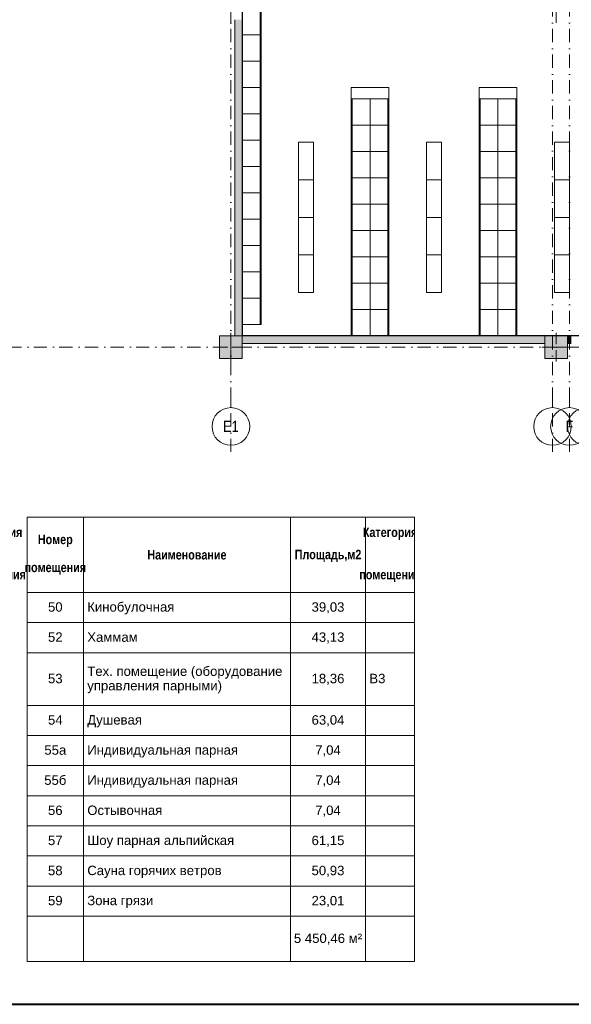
# Model space of a CAD drawing. Header units: millimetres. Extents: x 0 to 1184, y 0 to 836.
# Tile 26 of 86: x 475 to 622, y 5 to 267. Entities that reach past the tile are written whole.
import ezdxf
from ezdxf.xclip import XClip

# ---------------------------------------------------------------- set-up
doc = ezdxf.new("R2010")
doc.units = ezdxf.units.MM
doc.header["$MEASUREMENT"] = 0
doc.header["$XCLIPFRAME"] = 0
doc.linetypes.add('Штриховая', pattern=[5.644444, 2.822222, -2.822222])
doc.linetypes.add('Штрихпунктирная', pattern=[6.702778, 3.527778, -1.763889, 0, -1.411111])
for name, color, linetype in [('1._1-й этаж (9)_2_Элемент Модели - Оси', 7, 'Continuous'), ('Интерьер - Мебель', 7, 'Continuous'), ('Конструктив - ГКЛ', 7, 'Continuous'), ('Конструктив - Колонны', 7, 'Continuous'), ('Конструктив - Стены Внутр сущ.', 7, 'Continuous'), ('Элемент Модели - Зона', 7, 'Continuous'), ('Элемент Модели - Оси', 7, 'Continuous')]:
    doc.layers.add(name, color=color, linetype=linetype)
doc.styles.add('СГЕНЕРИР_СТИЛЬ_1', font='txt')
doc.styles.add('СГЕНЕРИР_СТИЛЬ_2', font='txt')
doc.styles.add('СГЕНЕРИР_СТИЛЬ_3', font='txt')

# ---------------------------------------------------------------- blocks, each defined once
blk = doc.blocks.new('Чертеж_1_2', base_point=(-278.48, 193.25))
at = {"layer": '1._1-й этаж (9)_2_Элемент Модели - Оси', "color": 7, "linetype": 'Штрихпунктирная', "lineweight": 15}
for p, q in [((531.52, 166.93), (531.52, 163.5)), ((617.02, 166.93), (617.02, 163.5)), ((621.52, 166.93), (621.52, 163.5))]:
    blk.add_line(p, q, dxfattribs=at)
at = {"layer": '1._1-й этаж (9)_2_Элемент Модели - Оси', "color": 7, "linetype": 'Continuous', "lineweight": 15}
for centre in [(531.52, 158.5), (617.02, 158.5), (621.52, 158.5), (626.02, 158.5)]:
    blk.add_circle(centre, 5, dxfattribs=at)
at = {"layer": '1._1-й этаж (9)_2_Элемент Модели - Оси', "color": 7, "linetype": 'Continuous', "lineweight": 15, "char_height": 3, "attachment_point": 4, "style": 'СГЕНЕРИР_СТИЛЬ_1'}
for s, insert in [('\\A1;{\\pql;\\pt0;\\fArial Narrow|b0|i0|c204|p34;E1}', (529.4, 158.53)), ('\\A1;{\\pql;\\pt0;\\fArial Narrow|b0|i0|c204|p34;F}', (620.46, 158.52))]:
    blk.add_mtext(s, dxfattribs=dict(at, insert=insert))
blk = doc.blocks.new('Чертеж_3_3', base_point=(318.83, 70.72))
at = {"color": 7, "linetype": 'Continuous', "lineweight": 15}
for p, q in [((477.33, 134.41), (580.33, 134.41)), ((477.33, 134.41), (477.33, 114.41)), ((492.33, 134.41), (492.33, 114.41)), ((547.33, 134.41), (547.33, 114.41)), ((567.33, 134.41), (567.33, 114.41)), ((580.33, 134.41), (580.33, 114.41)), ((477.33, 114.41), (492.33, 114.41)), ((477.33, 114.41), (492.33, 114.41)), ((477.33, 114.41), (477.33, 106.41)), ((492.33, 114.41), (492.33, 106.41)), ((492.33, 114.41), (547.33, 114.41)), ((492.33, 114.41), (547.33, 114.41)), ((492.33, 114.41), (492.33, 106.41)), ((547.33, 114.41), (547.33, 106.41)), ((547.33, 114.41), (567.33, 114.41)), ((547.33, 114.41), (567.33, 114.41)), ((547.33, 114.41), (547.33, 106.41)), ((567.33, 114.41), (567.33, 106.41)), ((567.33, 114.41), (580.33, 114.41)), ((567.33, 114.41), (580.33, 114.41)), ((567.33, 114.41), (567.33, 106.41)), ((580.33, 114.41), (580.33, 106.41)), ((477.33, 106.41), (492.33, 106.41)), ((477.33, 106.41), (492.33, 106.41)), ((477.33, 106.41), (477.33, 98.41)), ((492.33, 106.41), (492.33, 98.41)), ((492.33, 106.41), (547.33, 106.41)), ((492.33, 106.41), (547.33, 106.41)), ((492.33, 106.41), (492.33, 98.41)), ((547.33, 106.41), (547.33, 98.41)), ((547.33, 106.41), (567.33, 106.41)), ((547.33, 106.41), (567.33, 106.41)), ((547.33, 106.41), (547.33, 98.41)), ((567.33, 106.41), (567.33, 98.41)), ((567.33, 106.41), (580.33, 106.41)), ((567.33, 106.41), (580.33, 106.41)), ((567.33, 106.41), (567.33, 98.41)), ((580.33, 106.41), (580.33, 98.41)), ((477.33, 98.41), (492.33, 98.41)), ((477.33, 98.41), (492.33, 98.41)), ((477.33, 98.41), (477.33, 84.41)), ((492.33, 98.41), (492.33, 84.41)), ((492.33, 98.41), (547.33, 98.41)), ((492.33, 98.41), (547.33, 98.41)), ((492.33, 98.41), (492.33, 84.41)), ((547.33, 98.41), (547.33, 84.41)), ((547.33, 98.41), (567.33, 98.41)), ((547.33, 98.41), (567.33, 98.41)), ((547.33, 98.41), (547.33, 84.41)), ((567.33, 98.41), (567.33, 84.41)), ((567.33, 98.41), (580.33, 98.41)), ((567.33, 98.41), (580.33, 98.41)), ((567.33, 98.41), (567.33, 84.41)), ((580.33, 98.41), (580.33, 84.41)), ((477.33, 84.41), (492.33, 84.41)), ((477.33, 84.41), (492.33, 84.41)), ((477.33, 84.41), (477.33, 76.41)), ((492.33, 84.41), (492.33, 76.41)), ((492.33, 84.41), (547.33, 84.41)), ((492.33, 84.41), (547.33, 84.41)), ((492.33, 84.41), (492.33, 76.41)), ((547.33, 84.41), (547.33, 76.41)), ((547.33, 84.41), (567.33, 84.41)), ((547.33, 84.41), (567.33, 84.41)), ((547.33, 84.41), (547.33, 76.41)), ((567.33, 84.41), (567.33, 76.41)), ((567.33, 84.41), (580.33, 84.41)), ((567.33, 84.41), (580.33, 84.41)), ((567.33, 84.41), (567.33, 76.41)), ((580.33, 84.41), (580.33, 76.41)), ((477.33, 76.41), (492.33, 76.41)), ((477.33, 76.41), (492.33, 76.41)), ((477.33, 76.41), (477.33, 68.41)), ((492.33, 76.41), (492.33, 68.41)), ((492.33, 76.41), (547.33, 76.41)), ((492.33, 76.41), (547.33, 76.41)), ((492.33, 76.41), (492.33, 68.41)), ((547.33, 76.41), (547.33, 68.41)), ((547.33, 76.41), (567.33, 76.41)), ((547.33, 76.41), (567.33, 76.41)), ((547.33, 76.41), (547.33, 68.41)), ((567.33, 76.41), (567.33, 68.41)), ((567.33, 76.41), (580.33, 76.41)), ((567.33, 76.41), (580.33, 76.41)), ((567.33, 76.41), (567.33, 68.41)), ((580.33, 76.41), (580.33, 68.41)), ((477.33, 68.41), (492.33, 68.41)), ((477.33, 68.41), (492.33, 68.41)), ((477.33, 68.41), (477.33, 60.41)), ((492.33, 68.41), (492.33, 60.41)), ((492.33, 68.41), (547.33, 68.41)), ((492.33, 68.41), (547.33, 68.41)), ((492.33, 68.41), (492.33, 60.41)), ((547.33, 68.41), (547.33, 60.41)), ((547.33, 68.41), (567.33, 68.41)), ((547.33, 68.41), (567.33, 68.41)), ((547.33, 68.41), (547.33, 60.41)), ((567.33, 68.41), (567.33, 60.41)), ((567.33, 68.41), (580.33, 68.41)), ((567.33, 68.41), (580.33, 68.41)), ((567.33, 68.41), (567.33, 60.41)), ((580.33, 68.41), (580.33, 60.41)), ((477.33, 60.41), (492.33, 60.41)), ((477.33, 60.41), (492.33, 60.41)), ((477.33, 60.41), (477.33, 52.41)), ((492.33, 60.41), (492.33, 52.41)), ((492.33, 60.41), (547.33, 60.41)), ((492.33, 60.41), (547.33, 60.41)), ((492.33, 60.41), (492.33, 52.41)), ((547.33, 60.41), (547.33, 52.41)), ((547.33, 60.41), (567.33, 60.41)), ((547.33, 60.41), (567.33, 60.41)), ((547.33, 60.41), (547.33, 52.41)), ((567.33, 60.41), (567.33, 52.41)), ((567.33, 60.41), (580.33, 60.41)), ((567.33, 60.41), (580.33, 60.41)), ((567.33, 60.41), (567.33, 52.41)), ((580.33, 60.41), (580.33, 52.41)), ((477.33, 52.41), (492.33, 52.41)), ((477.33, 52.41), (492.33, 52.41)), ((477.33, 52.41), (477.33, 44.41)), ((492.33, 52.41), (492.33, 44.41)), ((492.33, 52.41), (547.33, 52.41)), ((492.33, 52.41), (547.33, 52.41)), ((492.33, 52.41), (492.33, 44.41)), ((547.33, 52.41), (547.33, 44.41)), ((547.33, 52.41), (567.33, 52.41)), ((547.33, 52.41), (567.33, 52.41)), ((547.33, 52.41), (547.33, 44.41)), ((567.33, 52.41), (567.33, 44.41)), ((567.33, 52.41), (580.33, 52.41)), ((567.33, 52.41), (580.33, 52.41)), ((567.33, 52.41), (567.33, 44.41)), ((580.33, 52.41), (580.33, 44.41)), ((477.33, 44.41), (492.33, 44.41)), ((477.33, 44.41), (492.33, 44.41)), ((477.33, 44.41), (477.33, 36.41)), ((492.33, 44.41), (492.33, 36.41)), ((492.33, 44.41), (547.33, 44.41)), ((492.33, 44.41), (547.33, 44.41)), ((492.33, 44.41), (492.33, 36.41)), ((547.33, 44.41), (547.33, 36.41)), ((547.33, 44.41), (567.33, 44.41)), ((547.33, 44.41), (567.33, 44.41)), ((547.33, 44.41), (547.33, 36.41)), ((567.33, 44.41), (567.33, 36.41)), ((567.33, 44.41), (580.33, 44.41)), ((567.33, 44.41), (580.33, 44.41)), ((567.33, 44.41), (567.33, 36.41)), ((580.33, 44.41), (580.33, 36.41)), ((477.33, 36.41), (492.33, 36.41)), ((477.33, 36.41), (492.33, 36.41)), ((477.33, 36.41), (477.33, 28.41)), ((492.33, 36.41), (492.33, 28.41)), ((492.33, 36.41), (547.33, 36.41)), ((492.33, 36.41), (547.33, 36.41)), ((492.33, 36.41), (492.33, 28.41)), ((547.33, 36.41), (547.33, 28.41)), ((547.33, 36.41), (567.33, 36.41)), ((547.33, 36.41), (567.33, 36.41)), ((547.33, 36.41), (547.33, 28.41)), ((567.33, 36.41), (567.33, 28.41)), ((567.33, 36.41), (580.33, 36.41)), ((567.33, 36.41), (580.33, 36.41)), ((567.33, 36.41), (567.33, 28.41)), ((580.33, 36.41), (580.33, 28.41)), ((477.33, 28.41), (492.33, 28.41)), ((477.33, 28.41), (477.33, 16.41)), ((492.33, 28.41), (492.33, 16.41)), ((492.33, 28.41), (547.33, 28.41)), ((492.33, 28.41), (492.33, 16.41)), ((547.33, 28.41), (547.33, 16.41)), ((547.33, 28.41), (567.33, 28.41)), ((547.33, 28.41), (547.33, 16.41)), ((567.33, 28.41), (567.33, 16.41)), ((567.33, 28.41), (580.33, 28.41)), ((567.33, 28.41), (567.33, 16.41)), ((580.33, 28.41), (580.33, 16.41)), ((477.33, 16.41), (492.33, 16.41)), ((492.33, 16.41), (547.33, 16.41)), ((547.33, 16.41), (567.33, 16.41)), ((567.33, 16.41), (580.33, 16.41))]:
    blk.add_line(p, q, dxfattribs=at)
at = {"color": 7, "linetype": 'Continuous', "lineweight": 15, "char_height": 2.5}
for s, insert, width, attachment_point, line_spacing_factor, style in [('\\A1;{\\pqc;\\fArial Narrow|b1|i0|c204|p34;Категория помещения}', (468.83, 124.41), 11, 5, 2.697085, 'СГЕНЕРИР_СТИЛЬ_2'), ('\\A1;{\\pqc;\\fArial Narrow|b1|i0|c204|p34;Категория помещения}', (573.83, 124.41), 11, 5, 2.697085, 'СГЕНЕРИР_СТИЛЬ_2'), ('\\A1;{\\pqc;\\fArial Narrow|b1|i0|c204|p34;Номер помещения}', (484.83, 124.42), 13, 5, 1.782497, 'СГЕНЕРИР_СТИЛЬ_2'), ('\\A1;{\\pql;\\fArial|b0|i0|c204|p38;Тех. помещение (оборудование управления парными)}', (493.33, 91.19), 53, 4, 0.920898, 'СГЕНЕРИР_СТИЛЬ_3')]:
    blk.add_mtext(s, dxfattribs=dict(at, insert=insert, width=width, attachment_point=attachment_point, line_spacing_factor=line_spacing_factor, style=style))
for s, insert, attachment_point, style in [('\\A1;{\\pqc;\\fArial Narrow|b1|i0|c204|p34;Наименование}', (519.83, 124.4), 5, 'СГЕНЕРИР_СТИЛЬ_2'), ('\\A1;{\\pqc;\\fArial Narrow|b1|i0|c204|p34;Площадь,м2}', (557.33, 124.14), 5, 'СГЕНЕРИР_СТИЛЬ_2'), ('\\A1;{\\pqc;\\fArial|b0|i0|c204|p38;50}', (484.83, 110.53), 5, 'СГЕНЕРИР_СТИЛЬ_3'), ('\\A1;{\\pql;\\fArial|b0|i0|c204|p38;Кинобулочная}', (493.33, 110.2), 4, 'СГЕНЕРИР_СТИЛЬ_3'), ('\\A1;{\\pqc;\\fArial|b0|i0|c204|p38;39,03}', (557.33, 110.31), 5, 'СГЕНЕРИР_СТИЛЬ_3'), ('\\A1;{\\pqc;\\fArial|b0|i0|c204|p38;52}', (484.83, 102.53), 5, 'СГЕНЕРИР_СТИЛЬ_3'), ('\\A1;{\\pql;\\fArial|b0|i0|c204|p38;Хаммам}', (493.33, 102.53), 4, 'СГЕНЕРИР_СТИЛЬ_3'), ('\\A1;{\\pqc;\\fArial|b0|i0|c204|p38;43,13}', (557.33, 102.31), 5, 'СГЕНЕРИР_СТИЛЬ_3'), ('\\A1;{\\pqc;\\fArial|b0|i0|c204|p38;53}', (484.83, 91.53), 5, 'СГЕНЕРИР_СТИЛЬ_3'), ('\\A1;{\\pqc;\\fArial|b0|i0|c204|p38;18,36}', (557.33, 91.31), 5, 'СГЕНЕРИР_СТИЛЬ_3'), ('\\A1;{\\pql;\\fArial|b0|i0|c204|p38;В3}', (568.33, 91.53), 4, 'СГЕНЕРИР_СТИЛЬ_3'), ('\\A1;{\\pqc;\\fArial|b0|i0|c204|p38;54}', (484.83, 80.53), 5, 'СГЕНЕРИР_СТИЛЬ_3'), ('\\A1;{\\pql;\\fArial|b0|i0|c204|p38;Душевая}', (493.33, 80.19), 4, 'СГЕНЕРИР_СТИЛЬ_3'), ('\\A1;{\\pqc;\\fArial|b0|i0|c204|p38;63,04}', (557.33, 80.31), 5, 'СГЕНЕРИР_СТИЛЬ_3'), ('\\A1;{\\pqc;\\fArial|b0|i0|c204|p38;55а}', (484.83, 72.53), 5, 'СГЕНЕРИР_СТИЛЬ_3'), ('\\A1;{\\pql;\\fArial|b0|i0|c204|p38;Индивидуальная парная}', (493.33, 72.19), 4, 'СГЕНЕРИР_СТИЛЬ_3'), ('\\A1;{\\pqc;\\fArial|b0|i0|c204|p38;7,04}', (557.33, 72.31), 5, 'СГЕНЕРИР_СТИЛЬ_3'), ('\\A1;{\\pqc;\\fArial|b0|i0|c204|p38;55б}', (484.83, 64.53), 5, 'СГЕНЕРИР_СТИЛЬ_3'), ('\\A1;{\\pql;\\fArial|b0|i0|c204|p38;Индивидуальная парная}', (493.33, 64.19), 4, 'СГЕНЕРИР_СТИЛЬ_3'), ('\\A1;{\\pqc;\\fArial|b0|i0|c204|p38;7,04}', (557.33, 64.31), 5, 'СГЕНЕРИР_СТИЛЬ_3'), ('\\A1;{\\pqc;\\fArial|b0|i0|c204|p38;56}', (484.83, 56.53), 5, 'СГЕНЕРИР_СТИЛЬ_3'), ('\\A1;{\\pql;\\fArial|b0|i0|c204|p38;Остывочная}', (493.33, 56.53), 4, 'СГЕНЕРИР_СТИЛЬ_3'), ('\\A1;{\\pqc;\\fArial|b0|i0|c204|p38;7,04}', (557.33, 56.31), 5, 'СГЕНЕРИР_СТИЛЬ_3'), ('\\A1;{\\pqc;\\fArial|b0|i0|c204|p38;57}', (484.83, 48.53), 5, 'СГЕНЕРИР_СТИЛЬ_3'), ('\\A1;{\\pql;\\fArial|b0|i0|c204|p38;Шоу парная альпийская}', (493.33, 48.19), 4, 'СГЕНЕРИР_СТИЛЬ_3'), ('\\A1;{\\pqc;\\fArial|b0|i0|c204|p38;61,15}', (557.33, 48.31), 5, 'СГЕНЕРИР_СТИЛЬ_3'), ('\\A1;{\\pqc;\\fArial|b0|i0|c204|p38;58}', (484.83, 40.53), 5, 'СГЕНЕРИР_СТИЛЬ_3'), ('\\A1;{\\pql;\\fArial|b0|i0|c204|p38;Сауна горячих ветров}', (493.33, 40.19), 4, 'СГЕНЕРИР_СТИЛЬ_3'), ('\\A1;{\\pqc;\\fArial|b0|i0|c204|p38;50,93}', (557.33, 40.31), 5, 'СГЕНЕРИР_СТИЛЬ_3'), ('\\A1;{\\pqc;\\fArial|b0|i0|c204|p38;59}', (484.83, 32.53), 5, 'СГЕНЕРИР_СТИЛЬ_3'), ('\\A1;{\\pql;\\fArial|b0|i0|c204|p38;Зона грязи}', (493.33, 32.21), 4, 'СГЕНЕРИР_СТИЛЬ_3'), ('\\A1;{\\pqc;\\fArial|b0|i0|c204|p38;23,01}', (557.33, 32.31), 5, 'СГЕНЕРИР_СТИЛЬ_3'), ('\\A1;{\\pqc;\\fArial|b0|i0|c204|p38;5\xa0450,46 м²}', (557.33, 22.31), 5, 'СГЕНЕРИР_СТИЛЬ_3')]:
    blk.add_mtext(s, dxfattribs=dict(at, insert=insert, attachment_point=attachment_point, style=style))
blk = doc.blocks.new('Чертеж_4_4', base_point=(-278.48, 89.56))
at = {"layer": 'Конструктив - ГКЛ', "linetype": 'Continuous', "lineweight": 0, "true_color": 0x000000}
for points in [[(534.52, 270.56), (534.52, 182.56), (534.64, 182.56), (534.64, 270.56)], [(534.57, 182.68), (534.57, 182.56), (708.52, 182.56), (714.52, 182.56), (714.52, 182.68)]]:
    blk.add_hatch(color=18, dxfattribs=at).paths.add_polyline_path(points)
at = {"layer": 'Конструктив - Колонны', "linetype": 'Continuous', "lineweight": 0, "true_color": 0x000000}
for points in [[(528.52, 176.56), (534.52, 176.56), (534.52, 182.56), (528.52, 182.56)], [(615.02, 176.56), (621.02, 176.56), (621.02, 182.56), (615.02, 182.56)]]:
    blk.add_hatch(color=18, dxfattribs=at).paths.add_polyline_path(points)
at = {"layer": 'Конструктив - Стены Внутр сущ.', "linetype": 'Continuous', "lineweight": 0, "true_color": 0x000000}
for points in [[(532.52, 182.56), (534.52, 182.56), (534.52, 266.56), (532.52, 266.56)], [(534.52, 180.56), (615.02, 180.56), (615.02, 182.56), (534.52, 182.56)], [(621.02, 182.56), (621.02, 180.56), (622.02, 180.56), (622.02, 182.56)]]:
    blk.add_hatch(color=18, dxfattribs=at).paths.add_polyline_path(points)
at = {"layer": 'Интерьер - Мебель', "color": 7, "linetype": 'Continuous', "lineweight": 15}
for p, q in [((539.27, 269.56), (539.27, 262.56)), ((539.52, 266.06), (539.27, 266.06)), ((539.27, 262.56), (539.27, 255.56)), ((539.52, 262.56), (539.27, 262.56)), ((539.52, 259.06), (539.27, 259.06)), ((539.27, 255.56), (539.27, 248.56)), ((539.52, 255.56), (539.27, 255.56)), ((539.52, 252.06), (539.27, 252.06)), ((539.27, 248.56), (539.27, 241.56)), ((539.52, 248.56), (539.27, 248.56)), ((563.52, 245.56), (563.52, 248.56)), ((563.52, 248.56), (573.52, 248.56)), ((573.52, 248.56), (573.52, 245.56)), ((597.52, 245.56), (597.52, 248.56)), ((597.52, 248.56), (607.52, 248.56)), ((607.52, 248.56), (607.52, 245.56)), ((539.52, 245.06), (539.27, 245.06)), ((563.52, 245.56), (563.77, 245.56)), ((573.52, 245.56), (563.52, 245.56)), ((563.77, 245.56), (563.77, 238.56)), ((573.27, 245.56), (573.27, 238.56)), ((573.52, 245.56), (573.27, 245.56)), ((597.52, 245.56), (597.77, 245.56)), ((607.52, 245.56), (597.52, 245.56)), ((597.77, 245.56), (597.77, 238.56)), ((607.27, 245.56), (607.27, 238.56)), ((607.52, 245.56), (607.27, 245.56)), ((539.27, 241.56), (539.27, 234.56)), ((539.52, 241.56), (539.27, 241.56)), ((563.52, 242.06), (563.77, 242.06)), ((573.52, 242.06), (573.27, 242.06)), ((597.52, 242.06), (597.77, 242.06)), ((607.52, 242.06), (607.27, 242.06)), ((539.52, 238.06), (539.27, 238.06)), ((563.52, 238.56), (563.77, 238.56)), ((563.77, 238.56), (563.77, 231.56)), ((573.27, 238.56), (573.27, 231.56)), ((573.52, 238.56), (573.27, 238.56)), ((597.52, 238.56), (597.77, 238.56)), ((597.77, 238.56), (597.77, 231.56)), ((607.27, 238.56), (607.27, 231.56)), ((607.52, 238.56), (607.27, 238.56)), ((539.27, 234.56), (539.27, 227.56)), ((539.52, 234.56), (539.27, 234.56)), ((563.52, 235.06), (563.77, 235.06)), ((573.52, 235.06), (573.27, 235.06)), ((597.52, 235.06), (597.77, 235.06)), ((607.52, 235.06), (607.27, 235.06)), ((539.52, 231.06), (539.27, 231.06)), ((563.52, 231.56), (563.77, 231.56)), ((563.77, 231.56), (563.77, 224.56)), ((573.27, 231.56), (573.27, 224.56)), ((573.52, 231.56), (573.27, 231.56)), ((597.52, 231.56), (597.77, 231.56)), ((597.77, 231.56), (597.77, 224.56)), ((607.27, 231.56), (607.27, 224.56)), ((607.52, 231.56), (607.27, 231.56)), ((539.27, 227.56), (539.27, 220.56)), ((539.52, 227.56), (539.27, 227.56)), ((563.52, 228.06), (563.77, 228.06)), ((573.52, 228.06), (573.27, 228.06)), ((597.52, 228.06), (597.77, 228.06)), ((607.52, 228.06), (607.27, 228.06)), ((539.52, 224.06), (539.27, 224.06)), ((563.52, 224.56), (563.77, 224.56)), ((563.77, 224.56), (563.77, 217.56)), ((573.27, 224.56), (573.27, 217.56)), ((573.52, 224.56), (573.27, 224.56)), ((597.52, 224.56), (597.77, 224.56)), ((597.77, 224.56), (597.77, 217.56)), ((607.27, 224.56), (607.27, 217.56)), ((607.52, 224.56), (607.27, 224.56)), ((539.27, 220.56), (539.27, 213.56)), ((539.52, 220.56), (539.27, 220.56)), ((563.52, 221.06), (563.77, 221.06)), ((573.52, 221.06), (573.27, 221.06)), ((597.52, 221.06), (597.77, 221.06)), ((607.52, 221.06), (607.27, 221.06)), ((563.52, 217.56), (563.77, 217.56)), ((563.77, 217.56), (563.77, 210.56)), ((573.27, 217.56), (573.27, 210.56)), ((573.52, 217.56), (573.27, 217.56)), ((597.52, 217.56), (597.77, 217.56)), ((597.77, 217.56), (597.77, 210.56)), ((607.27, 217.56), (607.27, 210.56)), ((607.52, 217.56), (607.27, 217.56)), ((539.52, 217.06), (539.27, 217.06)), ((539.27, 213.56), (539.27, 206.56)), ((539.52, 213.56), (539.27, 213.56)), ((563.52, 214.06), (563.77, 214.06)), ((573.52, 214.06), (573.27, 214.06)), ((597.52, 214.06), (597.77, 214.06)), ((607.52, 214.06), (607.27, 214.06)), ((539.52, 210.06), (539.27, 210.06)), ((563.52, 210.56), (563.77, 210.56)), ((563.77, 210.56), (563.77, 203.56)), ((573.27, 210.56), (573.27, 203.56)), ((573.52, 210.56), (573.27, 210.56)), ((597.52, 210.56), (597.77, 210.56)), ((597.77, 210.56), (597.77, 203.56)), ((607.27, 210.56), (607.27, 203.56)), ((607.52, 210.56), (607.27, 210.56)), ((563.52, 207.06), (563.77, 207.06)), ((573.52, 207.06), (573.27, 207.06)), ((597.52, 207.06), (597.77, 207.06)), ((607.52, 207.06), (607.27, 207.06)), ((539.27, 206.56), (539.27, 199.56)), ((539.52, 206.56), (539.27, 206.56)), ((539.52, 203.06), (539.27, 203.06)), ((563.52, 203.56), (563.77, 203.56)), ((563.77, 203.56), (563.77, 196.56)), ((573.27, 203.56), (573.27, 196.56)), ((573.52, 203.56), (573.27, 203.56)), ((597.52, 203.56), (597.77, 203.56)), ((597.77, 203.56), (597.77, 196.56)), ((607.27, 203.56), (607.27, 196.56)), ((607.52, 203.56), (607.27, 203.56)), ((539.27, 199.56), (539.27, 192.56)), ((539.52, 199.56), (539.27, 199.56)), ((563.52, 200.06), (563.77, 200.06)), ((573.52, 200.06), (573.27, 200.06)), ((597.52, 200.06), (597.77, 200.06)), ((607.52, 200.06), (607.27, 200.06)), ((563.52, 196.56), (563.77, 196.56)), ((563.77, 196.56), (563.77, 189.56)), ((573.27, 196.56), (573.27, 189.56)), ((573.52, 196.56), (573.27, 196.56)), ((597.52, 196.56), (597.77, 196.56)), ((597.77, 196.56), (597.77, 189.56)), ((607.27, 196.56), (607.27, 189.56)), ((607.52, 196.56), (607.27, 196.56)), ((539.52, 196.06), (539.27, 196.06)), ((539.27, 192.56), (539.27, 185.56)), ((539.52, 192.56), (539.27, 192.56)), ((563.52, 193.06), (563.77, 193.06)), ((573.52, 193.06), (573.27, 193.06)), ((597.52, 193.06), (597.77, 193.06)), ((607.52, 193.06), (607.27, 193.06)), ((539.52, 189.06), (539.27, 189.06)), ((563.52, 189.56), (563.77, 189.56)), ((563.77, 189.56), (563.77, 182.56)), ((573.27, 189.56), (573.27, 182.56)), ((573.52, 189.56), (573.27, 189.56)), ((597.52, 189.56), (597.77, 189.56)), ((597.77, 189.56), (597.77, 182.56)), ((607.27, 189.56), (607.27, 182.56)), ((607.52, 189.56), (607.27, 189.56)), ((563.52, 186.06), (563.77, 186.06)), ((573.52, 186.06), (573.27, 186.06)), ((597.52, 186.06), (597.77, 186.06)), ((607.52, 186.06), (607.27, 186.06))]:
    blk.add_line(p, q, dxfattribs=at)
at = {"layer": 'Интерьер - Мебель', "color": 7, "linetype": 'Continuous', "lineweight": 15, "flags": 128}
for points in [[(539.52, 269.56), (539.52, 262.56), (534.52, 262.56), (534.52, 269.56)], [(539.52, 262.56), (539.52, 255.56), (534.52, 255.56), (534.52, 262.56)], [(539.52, 255.56), (539.52, 248.56), (534.52, 248.56), (534.52, 255.56)], [(539.52, 248.56), (539.52, 241.56), (534.52, 241.56), (534.52, 248.56)], [(563.52, 245.56), (563.52, 238.56), (568.52, 238.56), (568.52, 245.56)], [(573.52, 245.56), (573.52, 238.56), (568.52, 238.56), (568.52, 245.56)], [(597.52, 245.56), (597.52, 238.56), (602.52, 238.56), (602.52, 245.56)], [(607.52, 245.56), (607.52, 238.56), (602.52, 238.56), (602.52, 245.56)], [(539.52, 241.56), (539.52, 234.56), (534.52, 234.56), (534.52, 241.56)], [(563.52, 238.56), (563.52, 231.56), (568.52, 231.56), (568.52, 238.56)], [(573.52, 238.56), (573.52, 231.56), (568.52, 231.56), (568.52, 238.56)], [(597.52, 238.56), (597.52, 231.56), (602.52, 231.56), (602.52, 238.56)], [(607.52, 238.56), (607.52, 231.56), (602.52, 231.56), (602.52, 238.56)], [(539.52, 234.56), (539.52, 227.56), (534.52, 227.56), (534.52, 234.56)], [(553.52, 234.06), (553.52, 224.06), (549.52, 224.06), (549.52, 234.06)], [(587.52, 234.06), (587.52, 224.06), (583.52, 224.06), (583.52, 234.06)], [(621.52, 234.06), (621.52, 224.06), (617.52, 224.06), (617.52, 234.06)], [(563.52, 231.56), (563.52, 224.56), (568.52, 224.56), (568.52, 231.56)], [(573.52, 231.56), (573.52, 224.56), (568.52, 224.56), (568.52, 231.56)], [(597.52, 231.56), (597.52, 224.56), (602.52, 224.56), (602.52, 231.56)], [(607.52, 231.56), (607.52, 224.56), (602.52, 224.56), (602.52, 231.56)], [(539.52, 227.56), (539.52, 220.56), (534.52, 220.56), (534.52, 227.56)], [(553.52, 224.06), (553.52, 214.06), (549.52, 214.06), (549.52, 224.06)], [(563.52, 224.56), (563.52, 217.56), (568.52, 217.56), (568.52, 224.56)], [(573.52, 224.56), (573.52, 217.56), (568.52, 217.56), (568.52, 224.56)], [(587.52, 224.06), (587.52, 214.06), (583.52, 214.06), (583.52, 224.06)], [(597.52, 224.56), (597.52, 217.56), (602.52, 217.56), (602.52, 224.56)], [(607.52, 224.56), (607.52, 217.56), (602.52, 217.56), (602.52, 224.56)], [(621.52, 224.06), (621.52, 214.06), (617.52, 214.06), (617.52, 224.06)], [(539.52, 220.56), (539.52, 213.56), (534.52, 213.56), (534.52, 220.56)], [(563.52, 217.56), (563.52, 210.56), (568.52, 210.56), (568.52, 217.56)], [(573.52, 217.56), (573.52, 210.56), (568.52, 210.56), (568.52, 217.56)], [(597.52, 217.56), (597.52, 210.56), (602.52, 210.56), (602.52, 217.56)], [(607.52, 217.56), (607.52, 210.56), (602.52, 210.56), (602.52, 217.56)], [(539.52, 213.56), (539.52, 206.56), (534.52, 206.56), (534.52, 213.56)], [(553.52, 214.06), (553.52, 204.06), (549.52, 204.06), (549.52, 214.06)], [(587.52, 214.06), (587.52, 204.06), (583.52, 204.06), (583.52, 214.06)], [(621.52, 214.06), (621.52, 204.06), (617.52, 204.06), (617.52, 214.06)], [(563.52, 210.56), (563.52, 203.56), (568.52, 203.56), (568.52, 210.56)], [(573.52, 210.56), (573.52, 203.56), (568.52, 203.56), (568.52, 210.56)], [(597.52, 210.56), (597.52, 203.56), (602.52, 203.56), (602.52, 210.56)], [(607.52, 210.56), (607.52, 203.56), (602.52, 203.56), (602.52, 210.56)], [(539.52, 206.56), (539.52, 199.56), (534.52, 199.56), (534.52, 206.56)], [(553.52, 204.06), (553.52, 194.06), (549.52, 194.06), (549.52, 204.06)], [(587.52, 204.06), (587.52, 194.06), (583.52, 194.06), (583.52, 204.06)], [(621.52, 204.06), (621.52, 194.06), (617.52, 194.06), (617.52, 204.06)], [(563.52, 203.56), (563.52, 196.56), (568.52, 196.56), (568.52, 203.56)], [(573.52, 203.56), (573.52, 196.56), (568.52, 196.56), (568.52, 203.56)], [(597.52, 203.56), (597.52, 196.56), (602.52, 196.56), (602.52, 203.56)], [(607.52, 203.56), (607.52, 196.56), (602.52, 196.56), (602.52, 203.56)], [(539.52, 199.56), (539.52, 192.56), (534.52, 192.56), (534.52, 199.56)], [(563.52, 196.56), (563.52, 189.56), (568.52, 189.56), (568.52, 196.56)], [(573.52, 196.56), (573.52, 189.56), (568.52, 189.56), (568.52, 196.56)], [(597.52, 196.56), (597.52, 189.56), (602.52, 189.56), (602.52, 196.56)], [(607.52, 196.56), (607.52, 189.56), (602.52, 189.56), (602.52, 196.56)], [(539.52, 192.56), (539.52, 185.56), (534.52, 185.56), (534.52, 192.56)], [(563.52, 189.56), (563.52, 182.56), (568.52, 182.56), (568.52, 189.56)], [(573.52, 189.56), (573.52, 182.56), (568.52, 182.56), (568.52, 189.56)], [(597.52, 189.56), (597.52, 182.56), (602.52, 182.56), (602.52, 189.56)], [(607.52, 189.56), (607.52, 182.56), (602.52, 182.56), (602.52, 189.56)]]:
    blk.add_lwpolyline(points, close=True, dxfattribs=at)
at = {"layer": 'Конструктив - ГКЛ', "color": 251, "linetype": 'Continuous', "lineweight": 20, "true_color": 0x575757, "flags": 128}
for points in [[(534.64, 182.56), (534.64, 272.56)], [(534.52, 266.56), (534.52, 182.56)], [(714.52, 182.68), (534.57, 182.68)], [(534.57, 182.56), (708.52, 182.56)]]:
    blk.add_lwpolyline(points, dxfattribs=at)
at = {"layer": 'Конструктив - Колонны', "color": 251, "linetype": 'Continuous', "lineweight": 5, "true_color": 0x575757}
for p, q in [((531.52, 268.76), (531.52, 265.76)), ((618.02, 268.76), (618.02, 265.76)), ((531.52, 180.36), (531.52, 183.36)), ((618.02, 180.36), (618.02, 183.36)), ((530.72, 179.56), (527.72, 179.56)), ((531.52, 178.76), (531.52, 175.76)), ((532.32, 179.56), (535.32, 179.56)), ((617.22, 179.56), (614.22, 179.56)), ((618.02, 178.76), (618.02, 175.76)), ((618.82, 179.56), (621.82, 179.56)), ((624.22, 179.56), (621.22, 179.56))]:
    blk.add_line(p, q, dxfattribs=at)
at = {"layer": 'Конструктив - Колонны', "color": 251, "linetype": 'Continuous', "lineweight": 15, "true_color": 0x575757, "flags": 128}
for points in [[(528.52, 176.56), (534.52, 176.56), (534.52, 182.56), (528.52, 182.56)], [(615.02, 176.56), (621.02, 176.56), (621.02, 182.56), (615.02, 182.56)]]:
    blk.add_lwpolyline(points, close=True, dxfattribs=at)
at = {"layer": 'Конструктив - Колонны', "color": 251, "linetype": 'Continuous', "lineweight": 5, "true_color": 0x575757}
for p in [(531.52, 179.56), (618.02, 179.56)]:
    blk.add_point(p, dxfattribs=at)
at = {"layer": 'Конструктив - Стены Внутр сущ.', "color": 251, "linetype": 'Continuous', "lineweight": 20, "true_color": 0x575757, "flags": 128}
for points in [[(532.52, 266.56), (532.52, 182.56)], [(534.52, 182.56), (534.52, 266.56)], [(615.02, 182.56), (534.52, 182.56)], [(534.52, 180.56), (615.02, 180.56)], [(622.02, 182.56), (621.02, 182.56)], [(621.02, 180.56), (622.02, 180.56)]]:
    blk.add_lwpolyline(points, dxfattribs=at)
at = {"layer": 'Элемент Модели - Зона', "color": 7, "linetype": 'Штриховая', "lineweight": 15, "flags": 128}
blk.add_lwpolyline([(401.97, 319.4), (401.97, 272.56), (534.52, 272.56), (534.52, 182.56), (708.52, 182.56), (712.32, 182.56), (712.32, 266.56), (708.52, 266.56), (708.52, 272.56), (712.32, 272.56), (712.32, 309.06), (665.32, 309.06), (665.32, 333.76), (626.92, 333.76), (626.92, 353.06), (622.02, 353.06), (622.02, 356.86), (621.02, 356.86), (621.02, 353.06), (615.02, 353.06), (615.02, 356.86), (534.52, 356.86), (534.52, 353.06), (528.52, 353.06), (528.52, 356.86), (444.52, 356.86), (444.52, 353.06), (438.52, 353.06), (438.52, 355.95)], close=True, dxfattribs=at)
at = {"layer": 'Элемент Модели - Оси', "color": 7, "linetype": 'Штрихпунктирная', "lineweight": 15}
for p, q in [((531.52, 828.73), (531.52, 151.77)), ((617.02, 828.73), (617.02, 151.77)), ((621.52, 828.73), (621.52, 151.77)), ((57.32, 179.56), (1181.05, 179.56))]:
    blk.add_line(p, q, dxfattribs=at)

msp = doc.modelspace()

# ---------------------------------------------------------------- linework, layer by layer
at = {"color": 7, "linetype": 'Continuous', "lineweight": 40}
msp.add_line((20, 5), (1184, 5), dxfattribs=at)

# ---------------------------------------------------------------- block references
at = {"color": 161, "linetype": 'Continuous', "lineweight": 40, "true_color": 0x83aefe}
ref = msp.add_blockref('Чертеж_4_4', (-278.48, 89.56), dxfattribs=at)
XClip(ref).set_block_clipping_path([(57.3201676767, 151.7660533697), (1181.0522393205, 828.727105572)])
ref = msp.add_blockref('Чертеж_1_2', (-278.48, 193.25), dxfattribs=at)
XClip(ref).set_block_clipping_path([(71.3169114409, 151.7660533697), (1182.0208577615, 166.9277917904)])
ref = msp.add_blockref('Чертеж_3_3', (318.83, 70.72), dxfattribs=at)
XClip(ref).set_block_clipping_path([(57.3201676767, 7.0156303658), (580.3401676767, 134.4164371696)])

doc.saveas('drawing.dxf')
